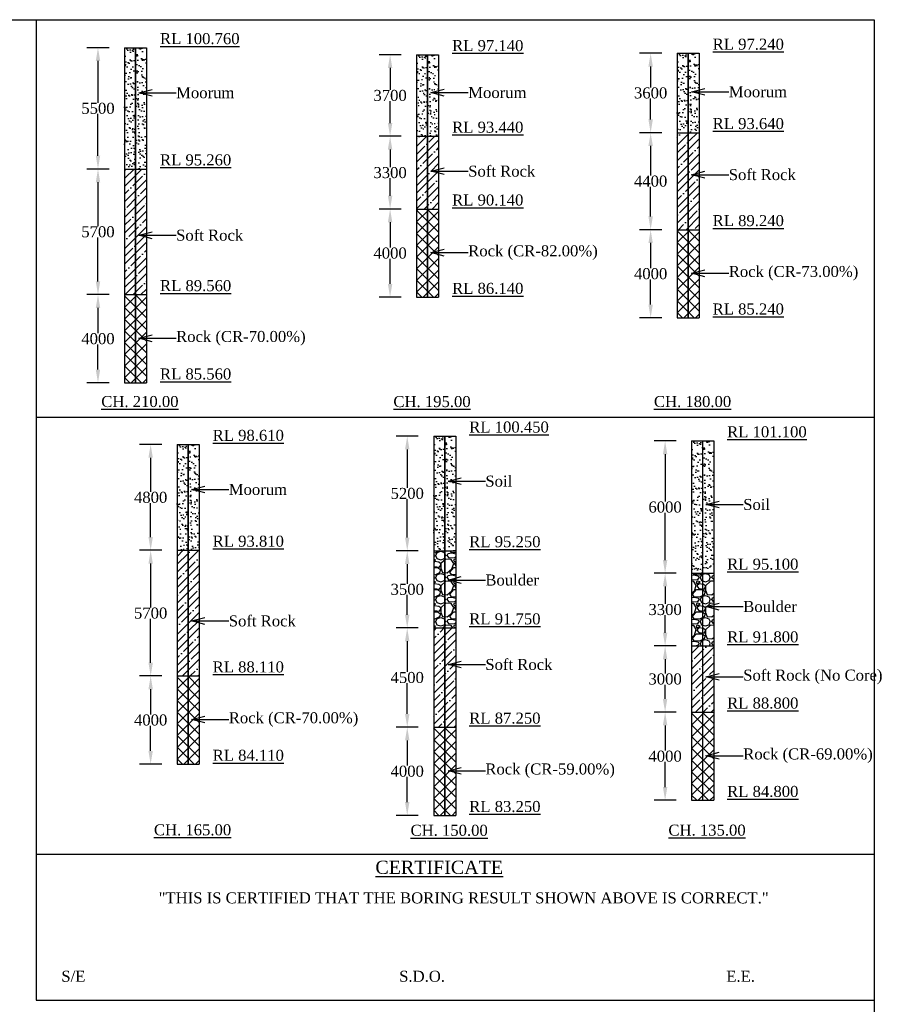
# Model space of a CAD drawing. Header units: millimetres. Extents: x 103078 to 9205504, y -104267 to 3313489.
# Tile 6 of 6: x 4544917 to 4583849, y 2847648 to 2892310. Entities that reach past the tile are written whole.
import ezdxf

# ---------------------------------------------------------------- set-up
doc = ezdxf.new("R2010")
doc.units = ezdxf.units.MM
doc.header["$LTSCALE"] = 500
doc.header["$MEASUREMENT"] = 0
doc.layers.add('TEXT', color=7, linetype='Continuous')
doc.styles.get("Standard").update_dxf_attribs({"font": 'times.ttf'})
doc.dimstyles.get("Standard").update_dxf_attribs({"dimtxt": 400, "dimasz": 215, "dimexe": 0.18, "dimexo": 0.0625, "dimgap": 0.09, "dimtad": 0, "dimtih": 1, "dimtoh": 1, "dimdec": 0, "dimzin": 4, "dimdsep": 46, "dimtxsty": 'Standard', "dimblk": 'OPEN90', "dimcen": 0, "dimadec": 0, "dimazin": 1, "dimtfac": 1, "dimtdec": 0, "dimtix": 1, "dimtofl": 0, "dimtmove": 0, "dimatfit": 3, "dimldrblk": 'OPEN30', "dimfxl": 1, "dimtolj": 1, "dimtzin": 0, "dimarcsym": 0})
pattern_1 = [(228.0127875, (720, 1000), (-8000, -9000), [134.536, -13319.08805]), (184.9697407, (630, 900), (12000, 1000), [230.868, -22855.92476]), (132.5104471, (400, 880), (10000, -11000), [162.788, -16116.0326]), (267.273689, (10, 630), (1000, 20000), [210.238, -20813.55804]), (292.8336542, (0, 420), (-5000, 12000), [206.155, -20409.37313]), (357.273689, (80, 230), (-20000, 1000), [210.238, -20813.55804]), (37.6942405, (290, 220), (-13000, -10000), [278.029, -27524.84855]), (72.2553284, (510, 390), (7000, 22000), [262.488, -25986.3215]), (121.4295656, (590, 640), (-8000, 13000), [210.95, -20884.07311]), (175.2363583, (480, 820), (11000, -1000), [240.832, -11800.76258]), (222.3974378, (240, 840), (-12000, -11000), [311.448, -30833.375]), (138.8140748, (1000, 620), (-7000, 6000), [106.301, -10523.84481]), (171.4692344, (920, 690), (13000, -2000), [202.237, -20021.51142]), (225, (720, 720), (-1e-13, -1000), [141.421, -1272.79256]), (203.1985905, (650, 840), (5000, 2000), [76.158, -7539.6151]), (291.8014095, (580, 810), (-1000, 3000), [107.703, -5277.4618]), (30.9637565, (620, 710), (3000, 2000), [174.929, -5656.0229]), (161.565051, (770, 800), (2000, -1000), [126.491, -3035.78666]), (16.3895403, (0, 810), (10000, 3000), [177.2, -17542.84515]), (70.346176, (170, 860), (-4000, -11000), [148.661, -14717.40775]), (293.1985905, (770, 1000), (-2000, 5000), [152.315, -7463.4581]), (343.6104597, (830, 860), (-10000, 3000), [177.2, -17542.84515]), (339.4439548, (0, 190), (-5000, 2000), [170.88, -8373.12375]), (294.7751406, (160, 130), (-5000, 11000), [143.178, -14174.64306]), (66.8014095, (780, 0), (2000, 5000), [152.315, -7463.4581]), (17.3540246, (840, 140), (-13000, -4000), [167.631, -16595.42361]), (69.4439548, (290, 0), (-2000, -5000), [85.44, -8458.56375]), (101.3099325, (720, 0), (-1000, 4000), [50.99, -5048.02951]), (165.9637565, (710, 50), (3000, -1000), [206.155, -3916.95063]), (186.009006, (510, 100), (10000, 1000), [191.05, -18913.92317]), (303.6900675, (620, 620), (-1000, 2000), [144.222, -3461.32928]), (353.1572266, (700, 500), (17000, -2000), [251.794, -24927.56262]), (60.945396, (950, 470), (-4000, -7000), [102.956, -10192.67414]), (90, (1000, 560), (-1000, 1000), [60, -940]), (120.2564372, (490, 130), (4000, -7000), [138.924, -13753.51999]), (48.0127875, (420, 250), (8000, 9000), [269.072, -13184.55205]), (0, (600, 450), (1000, 1000), [260, -740]), (325.3048465, (860, 450), (10000, -7000), [158.114, -15653.2743]), (254.054604, (990, 360), (-1000, -4000), [145.602, -7134.50789]), (207.6459754, (950, 220), (-19000, -10000), [237.065, -23469.47418]), (175.4260787, (740, 110), (-13000, 1000), [250.799, -24829.0734])]

# ---------------------------------------------------------------- blocks, each defined once
blk = doc.blocks.new('*D81')
at = {"color": 0, "linetype": 'Continuous', "lineweight": -2, "transparency": 16777216}
for p, q in [((4548969, 2891037), (4547967, 2891037)), ((4548467, 2890437), (4548467, 2888541)), ((4548467, 2886137), (4548467, 2888033)), ((4548969, 2885537), (4547967, 2885537))]:
    blk.add_line(p, q, dxfattribs=at)
for points in [[(4548367, 2890437), (4548567, 2890437), (4548467, 2891037)], [(4548367, 2886137), (4548567, 2886137), (4548467, 2885537)]]:
    blk.add_solid(points, dxfattribs=at)
at = {"layer": 'Defpoints', "color": 0, "linetype": 'Continuous', "lineweight": -2, "transparency": 16777216}
for p in [(4549669, 2891037), (4548467, 2885537), (4549669, 2885537)]:
    blk.add_point(p, dxfattribs=at)
at = {"color": 0, "linetype": 'Continuous', "lineweight": -2, "transparency": 16777216, "insert": (4548467, 2888287), "char_height": 500, "attachment_point": 5}
blk.add_mtext('\\A1;5500', dxfattribs=at)
blk = doc.blocks.new('*D82')
at = {"color": 0, "linetype": 'Continuous', "lineweight": -2, "transparency": 16777216}
for p, q in [((4548969, 2885537), (4547967, 2885537)), ((4548467, 2884937), (4548467, 2882942)), ((4548467, 2880437), (4548467, 2882432)), ((4548969, 2879837), (4547967, 2879837))]:
    blk.add_line(p, q, dxfattribs=at)
for points in [[(4548367, 2884937), (4548567, 2884937), (4548467, 2885537)], [(4548367, 2880437), (4548567, 2880437), (4548467, 2879837)]]:
    blk.add_solid(points, dxfattribs=at)
at = {"layer": 'Defpoints', "color": 0, "linetype": 'Continuous', "lineweight": -2, "transparency": 16777216}
for p in [(4549669, 2885537), (4548467, 2879837), (4549669, 2879837)]:
    blk.add_point(p, dxfattribs=at)
at = {"color": 0, "linetype": 'Continuous', "lineweight": -2, "transparency": 16777216, "insert": (4548467, 2882687), "char_height": 500, "attachment_point": 5}
blk.add_mtext('\\A1;5700', dxfattribs=at)
blk = doc.blocks.new('*D83')
at = {"color": 0, "linetype": 'Continuous', "lineweight": -2, "transparency": 16777216}
for p, q in [((4548969, 2879837), (4547967, 2879837)), ((4548467, 2879237), (4548467, 2878091)), ((4548467, 2876437), (4548467, 2877583)), ((4548969, 2875837), (4547967, 2875837))]:
    blk.add_line(p, q, dxfattribs=at)
for points in [[(4548367, 2879237), (4548567, 2879237), (4548467, 2879837)], [(4548367, 2876437), (4548567, 2876437), (4548467, 2875837)]]:
    blk.add_solid(points, dxfattribs=at)
at = {"layer": 'Defpoints', "color": 0, "linetype": 'Continuous', "lineweight": -2, "transparency": 16777216}
for p in [(4549669, 2879837), (4548467, 2875837), (4549669, 2875837)]:
    blk.add_point(p, dxfattribs=at)
at = {"color": 0, "linetype": 'Continuous', "lineweight": -2, "transparency": 16777216, "insert": (4548467, 2877837), "char_height": 500, "attachment_point": 5}
blk.add_mtext('\\A1;4000', dxfattribs=at)
blk = doc.blocks.new('*D84')
at = {"color": 0, "linetype": 'Continuous', "lineweight": -2, "transparency": 16777216}
for p, q in [((4551356, 2873041), (4550355, 2873041)), ((4550855, 2872441), (4550855, 2870896)), ((4550855, 2868841), (4550855, 2870387)), ((4551356, 2868241), (4550355, 2868241))]:
    blk.add_line(p, q, dxfattribs=at)
for points in [[(4550755, 2872441), (4550955, 2872441), (4550855, 2873041)], [(4550755, 2868841), (4550955, 2868841), (4550855, 2868241)]]:
    blk.add_solid(points, dxfattribs=at)
at = {"layer": 'Defpoints', "color": 0, "linetype": 'Continuous', "lineweight": -2, "transparency": 16777216}
for p in [(4552056, 2873041), (4550855, 2868241), (4552056, 2868241)]:
    blk.add_point(p, dxfattribs=at)
at = {"color": 0, "linetype": 'Continuous', "lineweight": -2, "transparency": 16777216, "insert": (4550855, 2870641), "char_height": 500, "attachment_point": 5}
blk.add_mtext('\\A1;4800', dxfattribs=at)
blk = doc.blocks.new('*D85')
at = {"color": 0, "linetype": 'Continuous', "lineweight": -2, "transparency": 16777216}
for p, q in [((4551356, 2868241), (4550355, 2868241)), ((4550855, 2867641), (4550855, 2865647)), ((4550855, 2863141), (4550855, 2865136)), ((4551356, 2862541), (4550355, 2862541))]:
    blk.add_line(p, q, dxfattribs=at)
for points in [[(4550755, 2867641), (4550955, 2867641), (4550855, 2868241)], [(4550755, 2863141), (4550955, 2863141), (4550855, 2862541)]]:
    blk.add_solid(points, dxfattribs=at)
at = {"layer": 'Defpoints', "color": 0, "linetype": 'Continuous', "lineweight": -2, "transparency": 16777216}
for p in [(4552056, 2868241), (4550855, 2862541), (4552056, 2862541)]:
    blk.add_point(p, dxfattribs=at)
at = {"color": 0, "linetype": 'Continuous', "lineweight": -2, "transparency": 16777216, "insert": (4550855, 2865391), "char_height": 500, "attachment_point": 5}
blk.add_mtext('\\A1;5700', dxfattribs=at)
blk = doc.blocks.new('*D86')
at = {"color": 0, "linetype": 'Continuous', "lineweight": -2, "transparency": 16777216}
for p, q in [((4551356, 2862541), (4550355, 2862541)), ((4550855, 2861941), (4550855, 2860796)), ((4550855, 2859141), (4550855, 2860287)), ((4551356, 2858541), (4550355, 2858541))]:
    blk.add_line(p, q, dxfattribs=at)
for points in [[(4550755, 2861941), (4550955, 2861941), (4550855, 2862541)], [(4550755, 2859141), (4550955, 2859141), (4550855, 2858541)]]:
    blk.add_solid(points, dxfattribs=at)
at = {"layer": 'Defpoints', "color": 0, "linetype": 'Continuous', "lineweight": -2, "transparency": 16777216}
for p in [(4552056, 2862541), (4550855, 2858541), (4552056, 2858541)]:
    blk.add_point(p, dxfattribs=at)
at = {"color": 0, "linetype": 'Continuous', "lineweight": -2, "transparency": 16777216, "insert": (4550855, 2860541), "char_height": 500, "attachment_point": 5}
blk.add_mtext('\\A1;4000', dxfattribs=at)
blk = doc.blocks.new('*D87')
at = {"color": 0, "linetype": 'Continuous', "lineweight": -2, "transparency": 16777216}
for p, q in [((4562991, 2868219), (4561989, 2868219)), ((4562489, 2867619), (4562489, 2866723)), ((4562489, 2865319), (4562489, 2866215)), ((4562991, 2864719), (4561989, 2864719))]:
    blk.add_line(p, q, dxfattribs=at)
for points in [[(4562389, 2867619), (4562589, 2867619), (4562489, 2868219)], [(4562389, 2865319), (4562589, 2865319), (4562489, 2864719)]]:
    blk.add_solid(points, dxfattribs=at)
at = {"layer": 'Defpoints', "color": 0, "linetype": 'Continuous', "lineweight": -2, "transparency": 16777216}
for p in [(4563691, 2868219), (4562489, 2864719), (4563691, 2864719)]:
    blk.add_point(p, dxfattribs=at)
at = {"color": 0, "linetype": 'Continuous', "lineweight": -2, "transparency": 16777216, "insert": (4562489, 2866469), "char_height": 500, "attachment_point": 5}
blk.add_mtext('\\A1;3500', dxfattribs=at)
blk = doc.blocks.new('*D88')
at = {"color": 0, "linetype": 'Continuous', "lineweight": -2, "transparency": 16777216}
for p, q in [((4562991, 2864719), (4561989, 2864719)), ((4562489, 2864119), (4562489, 2862723)), ((4562489, 2860819), (4562489, 2862215)), ((4562991, 2860219), (4561989, 2860219))]:
    blk.add_line(p, q, dxfattribs=at)
for points in [[(4562389, 2864119), (4562589, 2864119), (4562489, 2864719)], [(4562389, 2860819), (4562589, 2860819), (4562489, 2860219)]]:
    blk.add_solid(points, dxfattribs=at)
at = {"layer": 'Defpoints', "color": 0, "linetype": 'Continuous', "lineweight": -2, "transparency": 16777216}
for p in [(4563691, 2864719), (4562489, 2860219), (4563691, 2860219)]:
    blk.add_point(p, dxfattribs=at)
at = {"color": 0, "linetype": 'Continuous', "lineweight": -2, "transparency": 16777216, "insert": (4562489, 2862469), "char_height": 500, "attachment_point": 5}
blk.add_mtext('\\A1;4500', dxfattribs=at)
blk = doc.blocks.new('*D89')
at = {"color": 0, "linetype": 'Continuous', "lineweight": -2, "transparency": 16777216}
for p, q in [((4562991, 2860219), (4561989, 2860219)), ((4562489, 2859619), (4562489, 2858473)), ((4562489, 2856819), (4562489, 2857965)), ((4562991, 2856219), (4561989, 2856219))]:
    blk.add_line(p, q, dxfattribs=at)
for points in [[(4562389, 2859619), (4562589, 2859619), (4562489, 2860219)], [(4562389, 2856819), (4562589, 2856819), (4562489, 2856219)]]:
    blk.add_solid(points, dxfattribs=at)
at = {"layer": 'Defpoints', "color": 0, "linetype": 'Continuous', "lineweight": -2, "transparency": 16777216}
for p in [(4563691, 2860219), (4562489, 2856219), (4563691, 2856219)]:
    blk.add_point(p, dxfattribs=at)
at = {"color": 0, "linetype": 'Continuous', "lineweight": -2, "transparency": 16777216, "insert": (4562489, 2858219), "char_height": 500, "attachment_point": 5}
blk.add_mtext('\\A1;4000', dxfattribs=at)
blk = doc.blocks.new('*D90')
at = {"color": 0, "linetype": 'Continuous', "lineweight": -2, "transparency": 16777216}
for p, q in [((4574684, 2863901), (4573682, 2863901)), ((4574182, 2863301), (4574182, 2862656)), ((4574182, 2861501), (4574182, 2862147)), ((4574684, 2860901), (4573682, 2860901))]:
    blk.add_line(p, q, dxfattribs=at)
for points in [[(4574082, 2863301), (4574282, 2863301), (4574182, 2863901)], [(4574082, 2861501), (4574282, 2861501), (4574182, 2860901)]]:
    blk.add_solid(points, dxfattribs=at)
at = {"layer": 'Defpoints', "color": 0, "linetype": 'Continuous', "lineweight": -2, "transparency": 16777216}
for p in [(4575384, 2863901), (4574182, 2860901), (4575384, 2860901)]:
    blk.add_point(p, dxfattribs=at)
at = {"color": 0, "linetype": 'Continuous', "lineweight": -2, "transparency": 16777216, "insert": (4574182, 2862401), "char_height": 500, "attachment_point": 5}
blk.add_mtext('\\A1;3000', dxfattribs=at)
blk = doc.blocks.new('*D91')
at = {"color": 0, "linetype": 'Continuous', "lineweight": -2, "transparency": 16777216}
for p, q in [((4574684, 2860901), (4573682, 2860901)), ((4574182, 2860301), (4574182, 2859156)), ((4574182, 2857501), (4574182, 2858647)), ((4574684, 2856901), (4573682, 2856901))]:
    blk.add_line(p, q, dxfattribs=at)
for points in [[(4574082, 2860301), (4574282, 2860301), (4574182, 2860901)], [(4574082, 2857501), (4574282, 2857501), (4574182, 2856901)]]:
    blk.add_solid(points, dxfattribs=at)
at = {"layer": 'Defpoints', "color": 0, "linetype": 'Continuous', "lineweight": -2, "transparency": 16777216}
for p in [(4575384, 2860901), (4574182, 2856901), (4575384, 2856901)]:
    blk.add_point(p, dxfattribs=at)
at = {"color": 0, "linetype": 'Continuous', "lineweight": -2, "transparency": 16777216, "insert": (4574182, 2858901), "char_height": 500, "attachment_point": 5}
blk.add_mtext('\\A1;4000', dxfattribs=at)
blk = doc.blocks.new('*D92')
at = {"color": 0, "linetype": 'Continuous', "lineweight": -2, "transparency": 16777216}
for p, q in [((4574028, 2890785), (4573026, 2890785)), ((4573526, 2890185), (4573526, 2889239)), ((4573526, 2887785), (4573526, 2888731)), ((4574028, 2887185), (4573026, 2887185))]:
    blk.add_line(p, q, dxfattribs=at)
for points in [[(4573426, 2890185), (4573626, 2890185), (4573526, 2890785)], [(4573426, 2887785), (4573626, 2887785), (4573526, 2887185)]]:
    blk.add_solid(points, dxfattribs=at)
at = {"layer": 'Defpoints', "color": 0, "linetype": 'Continuous', "lineweight": -2, "transparency": 16777216}
for p in [(4574728, 2890785), (4573526, 2887185), (4574728, 2887185)]:
    blk.add_point(p, dxfattribs=at)
at = {"color": 0, "linetype": 'Continuous', "lineweight": -2, "transparency": 16777216, "insert": (4573526, 2888985), "char_height": 500, "attachment_point": 5}
blk.add_mtext('\\A1;3600', dxfattribs=at)
blk = doc.blocks.new('*D93')
at = {"color": 0, "linetype": 'Continuous', "lineweight": -2, "transparency": 16777216}
for p, q in [((4574028, 2887185), (4573026, 2887185)), ((4573526, 2886585), (4573526, 2885239)), ((4573526, 2883385), (4573526, 2884731)), ((4574028, 2882785), (4573026, 2882785))]:
    blk.add_line(p, q, dxfattribs=at)
for points in [[(4573426, 2886585), (4573626, 2886585), (4573526, 2887185)], [(4573426, 2883385), (4573626, 2883385), (4573526, 2882785)]]:
    blk.add_solid(points, dxfattribs=at)
at = {"layer": 'Defpoints', "color": 0, "linetype": 'Continuous', "lineweight": -2, "transparency": 16777216}
for p in [(4574728, 2887185), (4573526, 2882785), (4574728, 2882785)]:
    blk.add_point(p, dxfattribs=at)
at = {"color": 0, "linetype": 'Continuous', "lineweight": -2, "transparency": 16777216, "insert": (4573526, 2884985), "char_height": 500, "attachment_point": 5}
blk.add_mtext('\\A1;4400', dxfattribs=at)
blk = doc.blocks.new('*D94')
at = {"color": 0, "linetype": 'Continuous', "lineweight": -2, "transparency": 16777216}
for p, q in [((4574028, 2882785), (4573026, 2882785)), ((4573526, 2882185), (4573526, 2881039)), ((4573526, 2879385), (4573526, 2880531)), ((4574028, 2878785), (4573026, 2878785))]:
    blk.add_line(p, q, dxfattribs=at)
for points in [[(4573426, 2882185), (4573626, 2882185), (4573526, 2882785)], [(4573426, 2879385), (4573626, 2879385), (4573526, 2878785)]]:
    blk.add_solid(points, dxfattribs=at)
at = {"layer": 'Defpoints', "color": 0, "linetype": 'Continuous', "lineweight": -2, "transparency": 16777216}
for p in [(4574728, 2882785), (4573526, 2878785), (4574728, 2878785)]:
    blk.add_point(p, dxfattribs=at)
at = {"color": 0, "linetype": 'Continuous', "lineweight": -2, "transparency": 16777216, "insert": (4573526, 2880785), "char_height": 500, "attachment_point": 5}
blk.add_mtext('\\A1;4000', dxfattribs=at)
blk = doc.blocks.new('*D95')
at = {"color": 0, "linetype": 'Continuous', "lineweight": -2, "transparency": 16777216}
for p, q in [((4562214, 2890721), (4561212, 2890721)), ((4561712, 2890121), (4561712, 2889126)), ((4561712, 2887621), (4561712, 2888616)), ((4562214, 2887021), (4561212, 2887021))]:
    blk.add_line(p, q, dxfattribs=at)
for points in [[(4561612, 2890121), (4561812, 2890121), (4561712, 2890721)], [(4561612, 2887621), (4561812, 2887621), (4561712, 2887021)]]:
    blk.add_solid(points, dxfattribs=at)
at = {"layer": 'Defpoints', "color": 0, "linetype": 'Continuous', "lineweight": -2, "transparency": 16777216}
for p in [(4562914, 2890721), (4561712, 2887021), (4562914, 2887021)]:
    blk.add_point(p, dxfattribs=at)
at = {"color": 0, "linetype": 'Continuous', "lineweight": -2, "transparency": 16777216, "insert": (4561712, 2888871), "char_height": 500, "attachment_point": 5}
blk.add_mtext('\\A1;3700', dxfattribs=at)
blk = doc.blocks.new('*D96')
at = {"color": 0, "linetype": 'Continuous', "lineweight": -2, "transparency": 16777216}
for p, q in [((4562214, 2887021), (4561212, 2887021)), ((4561712, 2886421), (4561712, 2885625)), ((4561712, 2884321), (4561712, 2885117)), ((4562214, 2883721), (4561212, 2883721))]:
    blk.add_line(p, q, dxfattribs=at)
for points in [[(4561612, 2886421), (4561812, 2886421), (4561712, 2887021)], [(4561612, 2884321), (4561812, 2884321), (4561712, 2883721)]]:
    blk.add_solid(points, dxfattribs=at)
at = {"layer": 'Defpoints', "color": 0, "linetype": 'Continuous', "lineweight": -2, "transparency": 16777216}
for p in [(4562914, 2887021), (4561712, 2883721), (4562914, 2883721)]:
    blk.add_point(p, dxfattribs=at)
at = {"color": 0, "linetype": 'Continuous', "lineweight": -2, "transparency": 16777216, "insert": (4561712, 2885371), "char_height": 500, "attachment_point": 5}
blk.add_mtext('\\A1;3300', dxfattribs=at)
blk = doc.blocks.new('*D97')
at = {"color": 0, "linetype": 'Continuous', "lineweight": -2, "transparency": 16777216}
for p, q in [((4562214, 2883721), (4561212, 2883721)), ((4561712, 2883121), (4561712, 2881975)), ((4561712, 2880321), (4561712, 2881467)), ((4562214, 2879721), (4561212, 2879721))]:
    blk.add_line(p, q, dxfattribs=at)
for points in [[(4561612, 2883121), (4561812, 2883121), (4561712, 2883721)], [(4561612, 2880321), (4561812, 2880321), (4561712, 2879721)]]:
    blk.add_solid(points, dxfattribs=at)
at = {"layer": 'Defpoints', "color": 0, "linetype": 'Continuous', "lineweight": -2, "transparency": 16777216}
for p in [(4562914, 2883721), (4561712, 2879721), (4562914, 2879721)]:
    blk.add_point(p, dxfattribs=at)
at = {"color": 0, "linetype": 'Continuous', "lineweight": -2, "transparency": 16777216, "insert": (4561712, 2881721), "char_height": 500, "attachment_point": 5}
blk.add_mtext('\\A1;4000', dxfattribs=at)
blk = doc.blocks.new('*D98')
at = {"color": 0, "linetype": 'Continuous', "lineweight": -2, "transparency": 16777216}
for p, q in [((4562991, 2873419), (4561989, 2873419)), ((4562489, 2872819), (4562489, 2871073)), ((4562489, 2868819), (4562489, 2870565)), ((4562991, 2868219), (4561989, 2868219))]:
    blk.add_line(p, q, dxfattribs=at)
for points in [[(4562389, 2872819), (4562589, 2872819), (4562489, 2873419)], [(4562389, 2868819), (4562589, 2868819), (4562489, 2868219)]]:
    blk.add_solid(points, dxfattribs=at)
at = {"layer": 'Defpoints', "color": 0, "linetype": 'Continuous', "lineweight": -2, "transparency": 16777216}
for p in [(4563691, 2873419), (4562489, 2868219), (4563691, 2868219)]:
    blk.add_point(p, dxfattribs=at)
at = {"color": 0, "linetype": 'Continuous', "lineweight": -2, "transparency": 16777216, "insert": (4562489, 2870819), "char_height": 500, "attachment_point": 5}
blk.add_mtext('\\A1;5200', dxfattribs=at)
blk = doc.blocks.new('*D99')
at = {"color": 0, "linetype": 'Continuous', "lineweight": -2, "transparency": 16777216}
for p, q in [((4574684, 2873201), (4573682, 2873201)), ((4574182, 2872601), (4574182, 2870456)), ((4574182, 2867801), (4574182, 2869947)), ((4574684, 2867201), (4573682, 2867201))]:
    blk.add_line(p, q, dxfattribs=at)
for points in [[(4574082, 2872601), (4574282, 2872601), (4574182, 2873201)], [(4574082, 2867801), (4574282, 2867801), (4574182, 2867201)]]:
    blk.add_solid(points, dxfattribs=at)
at = {"layer": 'Defpoints', "color": 0, "linetype": 'Continuous', "lineweight": -2, "transparency": 16777216}
for p in [(4575384, 2873201), (4574182, 2867201), (4575384, 2867201)]:
    blk.add_point(p, dxfattribs=at)
at = {"color": 0, "linetype": 'Continuous', "lineweight": -2, "transparency": 16777216, "insert": (4574182, 2870201), "char_height": 500, "attachment_point": 5}
blk.add_mtext('\\A1;6000', dxfattribs=at)
blk = doc.blocks.new('*D100')
at = {"color": 0, "linetype": 'Continuous', "lineweight": -2, "transparency": 16777216}
for p, q in [((4574684, 2867201), (4573682, 2867201)), ((4574182, 2866601), (4574182, 2865806)), ((4574182, 2864501), (4574182, 2865297)), ((4574684, 2863901), (4573682, 2863901))]:
    blk.add_line(p, q, dxfattribs=at)
for points in [[(4574082, 2866601), (4574282, 2866601), (4574182, 2867201)], [(4574082, 2864501), (4574282, 2864501), (4574182, 2863901)]]:
    blk.add_solid(points, dxfattribs=at)
at = {"layer": 'Defpoints', "color": 0, "linetype": 'Continuous', "lineweight": -2, "transparency": 16777216}
for p in [(4575384, 2867201), (4574182, 2863901), (4575384, 2863901)]:
    blk.add_point(p, dxfattribs=at)
at = {"color": 0, "linetype": 'Continuous', "lineweight": -2, "transparency": 16777216, "insert": (4574182, 2865551), "char_height": 500, "attachment_point": 5}
blk.add_mtext('\\A1;3300', dxfattribs=at)

msp = doc.modelspace()

# ---------------------------------------------------------------- hatches: boundary and pattern name
at = {"linetype": 'Continuous'}
h = msp.add_hatch(dxfattribs=at)
h.set_pattern_fill('AR-SAND', color=0, scale=200)
h.set_pattern_definition([(37.5, (278349.7, 2581800.9), (-12.598672, 385.364754), [0, -304, 0, -340, 0, -325]), (7.5, (278349.7, 2581800.9), (353.95534, 564.42921), [0, -164, 0, -274, 0, -105]), (327.5, (278103.7, 2581800.9), (622.828372, 1.13181), [0, -100, 0, -360, 0, -470]), (317.5, (278103.7, 2581800.9), (601.22532, 175.53511), [0, -50, 0, -236, 0, -270])])
h.paths.add_polyline_path([(4549668.9, 2885537), (4550668.9, 2885537), (4550668.9, 2891037), (4549668.9, 2891037)])
h = msp.add_hatch(dxfattribs=at)
h.set_pattern_fill('AR-SAND', color=0, scale=200)
h.set_pattern_definition([(37.5, (291594.83, 2581484.9), (-12.598672, 385.364754), [0, -304, 0, -340, 0, -325]), (7.5, (291594.83, 2581484.9), (353.95534, 564.42921), [0, -164, 0, -274, 0, -105]), (327.5, (291348.83, 2581484.9), (622.828372, 1.13181), [0, -100, 0, -360, 0, -470]), (317.5, (291348.83, 2581484.9), (601.22532, 175.53511), [0, -50, 0, -236, 0, -270])])
h.paths.add_polyline_path([(4562914, 2887021), (4563914, 2887021), (4563914, 2890721), (4562914, 2890721)])
h = msp.add_hatch(dxfattribs=at)
h.set_pattern_fill('AR-SAND', color=0, scale=200)
h.set_pattern_definition([(37.5, (303408.83, 2581548.9), (-12.598672, 385.364754), [0, -304, 0, -340, 0, -325]), (7.5, (303408.83, 2581548.9), (353.95534, 564.42921), [0, -164, 0, -274, 0, -105]), (327.5, (303162.83, 2581548.9), (622.828372, 1.13181), [0, -100, 0, -360, 0, -470]), (317.5, (303162.83, 2581548.9), (601.22532, 175.53511), [0, -50, 0, -236, 0, -270])])
h.paths.add_polyline_path([(4574728, 2887185), (4575728, 2887185), (4575728, 2890785), (4574728, 2890785)])
at = {"linetype": 'Continuous', "lineweight": -2}
h = msp.add_hatch(dxfattribs=at)
h.set_pattern_fill('ANSI35', color=0, scale=2000)
h.set_pattern_definition([(45, (-99462.86, 573894), (-353.55339, 353.55339), []), (45, (-99109.3, 573894), (-353.55339, 353.55339), [625, -125, 0, -125])])
h.paths.add_polyline_path([(4563914, 2887021), (4563414, 2887021), (4563414, 2883721), (4563914, 2883721)])
h.paths.add_polyline_path([(4562914, 2883721), (4563414, 2883721), (4563414, 2887021), (4562914, 2887021)])
h = msp.add_hatch(dxfattribs=at)
h.set_pattern_fill('ANSI35', color=0, scale=2000)
h.set_pattern_definition([(45, (-87648.86, 573958), (-353.55339, 353.55339), []), (45, (-87295.3, 573958), (-353.55339, 353.55339), [625, -125, 0, -125])])
h.paths.add_polyline_path([(4575728, 2887185), (4575228, 2887185), (4575228, 2882785), (4575728, 2882785)])
h.paths.add_polyline_path([(4574728, 2882785), (4575228, 2882785), (4575228, 2887185), (4574728, 2887185)])
h = msp.add_hatch(dxfattribs=at)
h.set_pattern_fill('ANSI35', color=0, scale=2000)
h.set_pattern_definition([(45, (-112708, 574210), (-353.55339, 353.55339), []), (45, (-112354.45, 574210), (-353.55339, 353.55339), [625, -125, 0, -125])])
h.paths.add_polyline_path([(4550668.9, 2885537), (4550168.9, 2885537), (4550168.9, 2879837), (4550668.9, 2879837)])
h.paths.add_polyline_path([(4549668.9, 2879837), (4550168.9, 2879837), (4550168.9, 2885537), (4549668.9, 2885537)])
at = {"linetype": 'Continuous'}
h = msp.add_hatch(dxfattribs=at)
h.set_pattern_fill('ANSI37', color=0, scale=3000)
h.set_pattern_definition([(45, (18517.78, 2378793.5), (-265.165043, 265.165043), []), (135, (18517.78, 2378793.5), (-265.165043, -265.165043), [])])
h.paths.add_polyline_path([(4562914, 2879721), (4563914, 2879721), (4563914, 2883721), (4562914, 2883721)])
h = msp.add_hatch(dxfattribs=at)
h.set_pattern_fill('ANSI37', color=0, scale=3000)
h.set_pattern_definition([(45, (30331.78, 2377857.5), (-265.165043, 265.165043), []), (135, (30331.78, 2377857.5), (-265.165043, -265.165043), [])])
h.paths.add_polyline_path([(4574728, 2878785), (4575728, 2878785), (4575728, 2882785), (4574728, 2882785)])
h = msp.add_hatch(dxfattribs=at)
h.set_pattern_fill('ANSI37', color=0, scale=3000)
h.set_pattern_definition([(45, (5272.64, 2374909.5), (-265.165043, 265.165043), []), (135, (5272.64, 2374909.5), (-265.165043, -265.165043), [])])
h.paths.add_polyline_path([(4549668.9, 2875837), (4550668.9, 2875837), (4550668.9, 2879837), (4549668.9, 2879837)])
h = msp.add_hatch(dxfattribs=at)
h.set_pattern_fill('AR-SAND', color=0, scale=200)
h.set_pattern_definition([(37.5, (292371.83, 2564182.9), (-12.598672, 385.364754), [0, -304, 0, -340, 0, -325]), (7.5, (292371.83, 2564182.9), (353.95534, 564.42921), [0, -164, 0, -274, 0, -105]), (327.5, (292125.83, 2564182.9), (622.828372, 1.13181), [0, -100, 0, -360, 0, -470]), (317.5, (292125.83, 2564182.9), (601.22532, 175.53511), [0, -50, 0, -236, 0, -270])])
h.paths.add_polyline_path([(4563691, 2868219), (4564691, 2868219), (4564691, 2873419), (4563691, 2873419)])
h = msp.add_hatch(dxfattribs=at)
h.set_pattern_fill('AR-SAND', color=0, scale=200)
h.set_pattern_definition([(37.5, (304064.83, 2563965.4), (-12.598672, 385.364754), [0, -304, 0, -340, 0, -325]), (7.5, (304064.83, 2563965.4), (353.95534, 564.42921), [0, -164, 0, -274, 0, -105]), (327.5, (303818.83, 2563965.4), (622.828372, 1.13181), [0, -100, 0, -360, 0, -470]), (317.5, (303818.83, 2563965.4), (601.22532, 175.53511), [0, -50, 0, -236, 0, -270])])
h.paths.add_polyline_path([(4575384, 2867201.5), (4576384, 2867201.5), (4576384, 2873201.5), (4575384, 2873201.5)])
h = msp.add_hatch(dxfattribs=at)
h.set_pattern_fill('AR-SAND', color=0, scale=200)
h.set_pattern_definition([(37.5, (280737.33, 2563805.4), (-12.598672, 385.364754), [0, -304, 0, -340, 0, -325]), (7.5, (280737.33, 2563805.4), (353.95534, 564.42921), [0, -164, 0, -274, 0, -105]), (327.5, (280491.33, 2563805.4), (622.828372, 1.13181), [0, -100, 0, -360, 0, -470]), (317.5, (280491.33, 2563805.4), (601.22532, 175.53511), [0, -50, 0, -236, 0, -270])])
h.paths.add_polyline_path([(4552056.5, 2868241.5), (4553056.5, 2868241.5), (4553056.5, 2873041.5), (4552056.5, 2873041.5)])
at = {"linetype": 'Continuous', "lineweight": -2}
h = msp.add_hatch(dxfattribs=at)
h.set_pattern_fill('ANSI35', color=0, scale=2000)
h.set_pattern_definition([(45, (-110320.36, 556714.5), (-353.55339, 353.55339), []), (45, (-109966.8, 556714.5), (-353.55339, 353.55339), [625, -125, 0, -125])])
h.paths.add_polyline_path([(4553056.5, 2868241.5), (4552556.5, 2868241.5), (4552556.5, 2862541.5), (4553056.5, 2862541.5)])
h.paths.add_polyline_path([(4552056.5, 2862541.5), (4552556.5, 2862541.5), (4552556.5, 2868241.5), (4552056.5, 2868241.5)])
h = msp.add_hatch(dxfattribs=at)
h.set_pattern_fill('GRAVEL', color=0, scale=1000)
h.set_pattern_definition(pattern_1)
h.paths.add_polyline_path([(4564191, 2868219), (4563691, 2868219), (4563691, 2864719), (4564191, 2864719)])
h.paths.add_polyline_path([(4564691, 2868219), (4564191, 2868219), (4564191, 2864719), (4564691, 2864719)])
h = msp.add_hatch(dxfattribs=at)
h.set_pattern_fill('GRAVEL', color=0, scale=1000)
h.set_pattern_definition(pattern_1)
h.paths.add_polyline_path([(4575884, 2867201.5), (4575384, 2867201.5), (4575384, 2863901.5), (4575884, 2863901.5)])
h.paths.add_polyline_path([(4576384, 2867201.5), (4575884, 2867201.5), (4575884, 2863901.5), (4576384, 2863901.5)])
h = msp.add_hatch(dxfattribs=at)
h.set_pattern_fill('ANSI35', color=0, scale=2000)
h.set_pattern_definition([(45, (-98685.86, 557592), (-353.55339, 353.55339), []), (45, (-98332.3, 557592), (-353.55339, 353.55339), [625, -125, 0, -125])])
h.paths.add_polyline_path([(4564691, 2860219), (4564691, 2864719), (4564191, 2864719), (4564191, 2860219)])
h.paths.add_polyline_path([(4563691, 2864719), (4563691, 2860219), (4564191, 2860219), (4564191, 2864719)])
h = msp.add_hatch(dxfattribs=at)
h.set_pattern_fill('ANSI35', color=0, scale=2000)
h.set_pattern_definition([(45, (-86992.86, 558674.5), (-353.55339, 353.55339), []), (45, (-86639.3, 558674.5), (-353.55339, 353.55339), [625, -125, 0, -125])])
h.paths.add_polyline_path([(4576384, 2863901.5), (4575884, 2863901.5), (4575884, 2860901.5), (4576384, 2860901.5)])
h.paths.add_polyline_path([(4575884, 2863901.5), (4575384, 2863901.5), (4575384, 2860901.5), (4575884, 2860901.5)])
at = {"linetype": 'Continuous'}
h = msp.add_hatch(dxfattribs=at)
h.set_pattern_fill('ANSI37', color=0, scale=3000)
h.set_pattern_definition([(45, (7660.28, 2357614), (-265.165043, 265.165043), []), (135, (7660.28, 2357614), (-265.165043, -265.165043), [])])
h.paths.add_polyline_path([(4552056.5, 2858541.5), (4553056.5, 2858541.5), (4553056.5, 2862541.5), (4552056.5, 2862541.5)])
h = msp.add_hatch(dxfattribs=at)
h.set_pattern_fill('ANSI37', color=0, scale=3000)
h.set_pattern_definition([(45, (30987.78, 2355974), (-265.165043, 265.165043), []), (135, (30987.78, 2355974), (-265.165043, -265.165043), [])])
h.paths.add_polyline_path([(4575384, 2856901.5), (4576384, 2856901.5), (4576384, 2860901.5), (4575384, 2860901.5)])
h = msp.add_hatch(dxfattribs=at)
h.set_pattern_fill('ANSI37', color=0, scale=3000)
h.set_pattern_definition([(45, (19294.78, 2355291.5), (-265.165043, 265.165043), []), (135, (19294.78, 2355291.5), (-265.165043, -265.165043), [])])
h.paths.add_polyline_path([(4563691, 2856219), (4564691, 2856219), (4564691, 2860219), (4563691, 2860219)])

# ---------------------------------------------------------------- linework, layer by layer
at = {"color": 0, "linetype": 'Continuous', "lineweight": -2}
for p, q in [((4439959.5, 2892309.5), (4583666, 2892309.5)), ((4545656.5, 2892309.5), (4545656.5, 2847841)), ((4583666, 2892309.5), (4583666, 2785502)), ((4550168.9, 2875837), (4550168.9, 2891037)), ((4563414, 2879721), (4563414, 2890721)), ((4575228, 2878785), (4575228, 2890785)), ((4545656.5, 2874283), (4583666, 2874283)), ((4564191, 2856219), (4564191, 2873419)), ((4552556.5, 2858541.5), (4552556.5, 2873041.5)), ((4545656.5, 2854456), (4583666, 2854456)), ((4545656.5, 2847841), (4583666, 2847841))]:
    msp.add_line(p, q, dxfattribs=at)
at = {"color": 0, "linetype": 'Continuous'}
for p, q in [((4549668.9, 2891037), (4549668.9, 2875837)), ((4549668.9, 2891037), (4550668.9, 2891037)), ((4550168.9, 2891037), (4550168.9, 2875837)), ((4550668.9, 2891037), (4550668.9, 2875837)), ((4562914, 2890721), (4562914, 2879721)), ((4562914, 2890721), (4563914, 2890721)), ((4563414, 2890721), (4563414, 2879721)), ((4563914, 2890721), (4563914, 2879721)), ((4574728, 2890785), (4574728, 2878785)), ((4574728, 2890785), (4575728, 2890785)), ((4575228, 2890785), (4575228, 2878785)), ((4575728, 2890785), (4575728, 2878785)), ((4562914, 2887021), (4563914, 2887021)), ((4574728, 2887185), (4575728, 2887185)), ((4549668.9, 2885537), (4550668.9, 2885537)), ((4562914, 2883721), (4563914, 2883721)), ((4574728, 2882785), (4575728, 2882785)), ((4549668.9, 2879837), (4550668.9, 2879837)), ((4562914, 2879721), (4563914, 2879721)), ((4574728, 2878785), (4575728, 2878785)), ((4549668.9, 2875837), (4550668.9, 2875837)), ((4563691, 2873419), (4563691, 2856219)), ((4563691, 2873419), (4564691, 2873419)), ((4564191, 2873419), (4564191, 2856219)), ((4564691, 2873419), (4564691, 2856219)), ((4575384, 2873201.5), (4575384, 2856901.5)), ((4575384, 2873201.5), (4576384, 2873201.5)), ((4575884, 2873201.5), (4575884, 2856901.5)), ((4576384, 2873201.5), (4576384, 2856901.5)), ((4552056.5, 2873041.5), (4552056.5, 2858541.5)), ((4552056.5, 2873041.5), (4553056.5, 2873041.5)), ((4552556.5, 2873041.5), (4552556.5, 2858541.5)), ((4553056.5, 2873041.5), (4553056.5, 2858541.5)), ((4552056.5, 2868241.5), (4553056.5, 2868241.5)), ((4563691, 2868219), (4564691, 2868219)), ((4575384, 2867201.5), (4576384, 2867201.5)), ((4563691, 2864719), (4564691, 2864719)), ((4575384, 2863901.5), (4576384, 2863901.5)), ((4552056.5, 2862541.5), (4553056.5, 2862541.5)), ((4575384, 2860901.5), (4576384, 2860901.5)), ((4563691, 2860219), (4564691, 2860219)), ((4552056.5, 2858541.5), (4553056.5, 2858541.5)), ((4575384, 2856901.5), (4576384, 2856901.5)), ((4563691, 2856219), (4564691, 2856219))]:
    msp.add_line(p, q, dxfattribs=at)

# ---------------------------------------------------------------- texts
at = {"color": 0, "char_height": 500, "attachment_point": 1}
for s, insert in [('{\\LRL 100.760}', (4551279.7, 2891700.8)), ('{\\LRL 97.140}', (4564524.8, 2891384.8)), ('{\\LRL 97.240}', (4576338.8, 2891448.8)), ('{\\LRL 93.640}', (4576338.8, 2887848.3)), ('{\\LRL 93.440}', (4564524.8, 2887684.3)), ('{\\LRL 95.260}', (4551279.7, 2886200.3)), ('{\\LRL 90.140}', (4564524.8, 2884381.3)), ('{\\LRL 89.240}', (4576338.8, 2883445.3)), ('{\\LRL 89.560}', (4551279.7, 2880497.3)), ('{\\LRL 86.140}', (4564524.8, 2880373.3)), ('{\\LRL 85.240}', (4576338.8, 2879437.3)), ('{\\LRL 85.560}', (4551279.7, 2876489.3)), ('{\\LCH. 210.00}', (4548616.2, 2875240.8)), ('{\\LCH. 195.00}', (4561861.3, 2875238.8)), ('{\\LCH. 180.00}', (4573675.3, 2875241.3)), ('{\\LRL 100.450}', (4565301.8, 2874082.8)), ('{\\LRL 98.610}', (4553667.3, 2873705.3)), ('{\\LRL 101.100}', (4576994.8, 2873865.3)), ('{\\LRL 93.810}', (4553667.3, 2868904.8)), ('{\\LRL 95.250}', (4565301.8, 2868882.3)), ('{\\LRL 95.100}', (4576994.8, 2867864.8)), ('{\\LRL 91.750}', (4565301.8, 2865382.3)), ('{\\LRL 91.800}', (4576994.8, 2864564.8)), ('{\\LRL 88.110}', (4553667.3, 2863201.8)), ('{\\LRL 88.800}', (4576994.8, 2861561.8)), ('{\\LRL 87.250}', (4565301.8, 2860879.3)), ('{\\LRL 84.110}', (4553667.3, 2859193.8)), ('{\\LRL 84.800}', (4576994.8, 2857553.8)), ('{\\LRL 83.250}', (4565301.8, 2856871.3)), ('{\\LCH. 165.00}', (4551003.8, 2855812.3)), ('{\\LCH. 150.00}', (4562638.3, 2855791.3)), ('{\\LCH. 135.00}', (4574331.3, 2855799.3))]:
    msp.add_mtext(s, dxfattribs=dict(at, insert=insert))
at = {"color": 0, "linetype": 'Continuous', "lineweight": -2, "char_height": 500, "attachment_point": 4}
for s, insert in [('Moorum', (4552009.6, 2888994.5)), ('Moorum', (4565254.7, 2889002)), ('Moorum', (4577068.7, 2889038)), ('Soft Rock', (4565254.7, 2885436)), ('Soft Rock', (4577068.7, 2885279.5)), ('Soft Rock', (4552009.6, 2882531.5)), ('Rock (CR-82.00%)', (4565254.7, 2881743.5)), ('Rock (CR-73.00%)', (4577068.7, 2880807.5)), ('Rock (CR-70.00%)', (4552009.6, 2877859.5)), ('Soil', (4566031.7, 2871376.5)), ('Moorum', (4554397.2, 2870999)), ('Soil', (4577724.7, 2870318)), ('Boulder', (4566031.7, 2866891.5)), ('Boulder', (4577724.7, 2865688)), ('Soft Rock', (4554397.2, 2865036)), ('Soft Rock', (4566031.7, 2863060.5)), ('Soft Rock (No Core)', (4577724.7, 2862499)), ('Rock (CR-70.00%)', (4554397.2, 2860564)), ('Rock (CR-69.00%)', (4577724.7, 2858924)), ('Rock (CR-59.00%)', (4566031.7, 2858241.5))]:
    msp.add_mtext(s, dxfattribs=dict(at, insert=insert))
at = {"layer": 'TEXT', "color": 0, "attachment_point": 2}
for s, insert, char_height, width in [('{\\LCERTIFICATE}', (4563939.4, 2854164.1), 600, 20249.618), ('"THIS IS CERTIFIED THAT THE BORING RESULT SHOWN ABOVE IS CORRECT."', (4565048.9, 2852726.1), 500, 33481.529), ('S/E', (4547351.9, 2849170.6), 500, 20249.618), ('S.D.O.', (4563162.9, 2849170.6), 500, 20249.618), ('E.E.', (4577606.4, 2849170.6), 500, 20249.618)]:
    msp.add_mtext(s, dxfattribs=dict(at, insert=insert, char_height=char_height, width=width))

# ---------------------------------------------------------------- dimensions: what is measured, and where the dimension line sits
at = {"color": 0, "linetype": 'Continuous', "lineweight": -2}
for base, p1, p2, picture, middle in [((4548467, 2885537), (4549668.9, 2891037), (4549668.9, 2885537), '*D81', (4548467, 2888287)), ((4561712.1, 2887021), (4562914, 2890721), (4562914, 2887021), '*D95', (4561712.1, 2888871)), ((4573526.1, 2887185), (4574728, 2890785), (4574728, 2887185), '*D92', (4573526.1, 2888985)), ((4561712.1, 2883721), (4562914, 2887021), (4562914, 2883721), '*D96', (4561712.1, 2885371)), ((4573526.1, 2882785), (4574728, 2887185), (4574728, 2882785), '*D93', (4573526.1, 2884985)), ((4548467, 2879837), (4549668.9, 2885537), (4549668.9, 2879837), '*D82', (4548467, 2882687)), ((4561712.1, 2879721), (4562914, 2883721), (4562914, 2879721), '*D97', (4561712.1, 2881721)), ((4573526.1, 2878785), (4574728, 2882785), (4574728, 2878785), '*D94', (4573526.1, 2880785)), ((4548467, 2875837), (4549668.9, 2879837), (4549668.9, 2875837), '*D83', (4548467, 2877837)), ((4562489.1, 2868219), (4563691, 2873419), (4563691, 2868219), '*D98', (4562489.1, 2870819)), ((4574182.1, 2867201.5), (4575384, 2873201.5), (4575384, 2867201.5), '*D99', (4574182.1, 2870201.5)), ((4550854.6, 2868241.5), (4552056.5, 2873041.5), (4552056.5, 2868241.5), '*D84', (4550854.6, 2870641.5)), ((4550854.6, 2862541.5), (4552056.5, 2868241.5), (4552056.5, 2862541.5), '*D85', (4550854.6, 2865391.5)), ((4562489.1, 2864719), (4563691, 2868219), (4563691, 2864719), '*D87', (4562489.1, 2866469)), ((4574182.1, 2863901.5), (4575384, 2867201.5), (4575384, 2863901.5), '*D100', (4574182.1, 2865551.5)), ((4562489.1, 2860219), (4563691, 2864719), (4563691, 2860219), '*D88', (4562489.1, 2862469)), ((4574182.1, 2860901.5), (4575384, 2863901.5), (4575384, 2860901.5), '*D90', (4574182.1, 2862401.5)), ((4550854.6, 2858541.5), (4552056.5, 2862541.5), (4552056.5, 2858541.5), '*D86', (4550854.6, 2860541.5)), ((4574182.1, 2856901.5), (4575384, 2860901.5), (4575384, 2856901.5), '*D91', (4574182.1, 2858901.5)), ((4562489.1, 2856219), (4563691, 2860219), (4563691, 2856219), '*D89', (4562489.1, 2858219))]:
    dim = msp.add_linear_dim(base=base, p1=p1, p2=p2, angle=90, dimstyle='Standard', override={"dimtxt": 500, "dimasz": 600, "dimexe": 500, "dimexo": 700, "dimfxl": 300}, dxfattribs=at)
    dim.commit()
    dim.dimension.update_dxf_attribs({"geometry": picture, "text_midpoint": middle})

# ---------------------------------------------------------------- leaders
at = {"color": 0, "linetype": 'Continuous', "lineweight": -2, "annotation_type": 0, "has_hookline": 1, "hookline_direction": 0}
for points, text_width in [([(4575376.6, 2889038), (4576693.1, 2889038), (4577068.6, 2889038)], 2568.5), ([(4550317.5, 2888994.5), (4551634, 2888994.5), (4552009.5, 2888994.5)], 2568.5), ([(4563562.6, 2889002), (4564879.1, 2889002), (4565254.6, 2889002)], 2568.5), ([(4563562.6, 2885436), (4564879.1, 2885436), (4565254.6, 2885436)], 2931.9), ([(4575376.6, 2885279.5), (4576693.1, 2885279.5), (4577068.6, 2885279.5)], 2931.9), ([(4550317.5, 2882531.5), (4551634, 2882531.5), (4552009.5, 2882531.5)], 2931.9), ([(4563562.6, 2881743.5), (4564879.1, 2881743.5), (4565254.6, 2881743.5)], 5698.6), ([(4575376.6, 2880807.5), (4576693.1, 2880807.5), (4577068.6, 2880807.5)], 5698.6), ([(4550317.5, 2877859.5), (4551634, 2877859.5), (4552009.5, 2877859.5)], 5698.6), ([(4564339.6, 2871376.5), (4565656.1, 2871376.5), (4566031.6, 2871376.5)], 1128.7), ([(4552705.1, 2870999), (4554021.6, 2870999), (4554397.1, 2870999)], 2568.5), ([(4576032.6, 2870318), (4577349.1, 2870318), (4577724.6, 2870318)], 1128.7), ([(4564339.6, 2866891.5), (4565656.1, 2866891.5), (4566031.6, 2866891.5)], 2370.9), ([(4576032.6, 2865688), (4577349.1, 2865688), (4577724.6, 2865688)], 2370.9), ([(4552705.1, 2865036), (4554021.6, 2865036), (4554397.1, 2865036)], 2931.9), ([(4564339.6, 2863060.5), (4565656.1, 2863060.5), (4566031.6, 2863060.5)], 2931.9), ([(4576032.6, 2862499), (4577349.1, 2862499), (4577724.6, 2862499)], 6095.5), ([(4552705.1, 2860564), (4554021.6, 2860564), (4554397.1, 2860564)], 5698.6), ([(4576032.6, 2858924), (4577349.1, 2858924), (4577724.6, 2858924)], 5698.6), ([(4564339.6, 2858241.5), (4565656.1, 2858241.5), (4566031.6, 2858241.5)], 5698.6)]:
    msp.add_leader(points, dimstyle='Standard', override={"dimtxt": 500, "dimasz": 600, "dimexe": 500, "dimexo": 700, "dimfxl": 300}, dxfattribs=dict(at, text_width=text_width))

doc.saveas('drawing.dxf')
